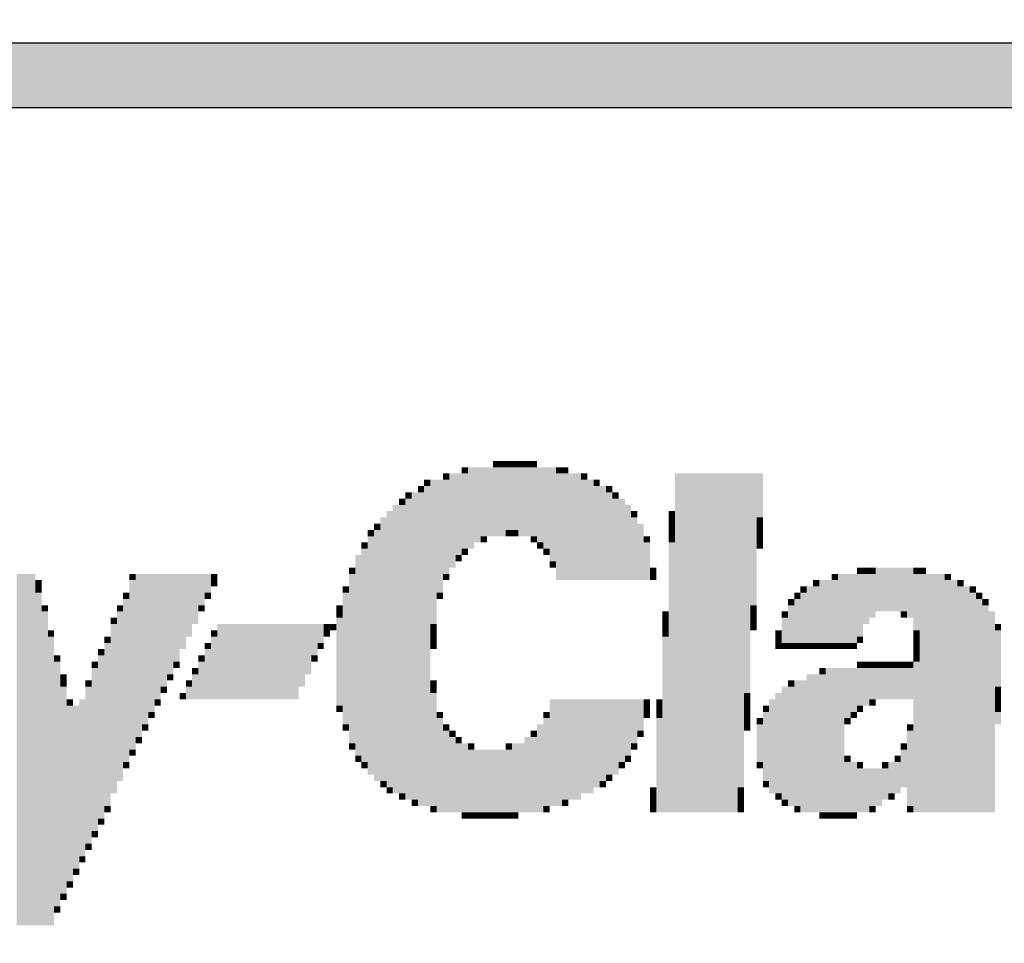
# Model space of a CAD drawing. Header units: metres. Extents: x -115250 to 1551995, y -140807 to 374743.
# Tile 20 of 205: x -49044 to -48891, y -97630 to -97487. Entities that reach past the tile are written whole.
import ezdxf
from ezdxf.enums import TextEntityAlignment as Align

# ---------------------------------------------------------------- set-up
doc = ezdxf.new("R2010")
doc.units = ezdxf.units.M
doc.header["$LTSCALE"] = 100
doc.layers.add('030-PBR popis', color=12, linetype='Continuous', lineweight=9)
doc.styles.add('ISOCPEUB_10', font='isocpeur.ttf')
doc.styles.add('ISOCPEUR', font='isocpeur.ttf')
doc.styles.add('ISOCPEUR_10', font='isocpeur.ttf')

# ---------------------------------------------------------------- blocks, each defined once
blk = doc.blocks.new('KIMBER_1')
at = {"color": 7}
for points in [[(0.66403, 0.04732), (0.66403, 0.04577), (0.66247, 0.04732), (0.66247, 0.04577)], [(0.66559, 0.04732), (0.66559, 0.02706), (0.66403, 0.04732), (0.66403, 0.02706)], [(0.66715, 0.04732), (0.66715, 0.02862), (0.66559, 0.04732), (0.66559, 0.02862)], [(0.6687, 0.04732), (0.6687, 0.03018), (0.66715, 0.04732), (0.66715, 0.03018)], [(0.67026, 0.04732), (0.67026, 0.03018), (0.6687, 0.04732), (0.6687, 0.03018)], [(0.67182, 0.04888), (0.67182, 0.04732), (0.67026, 0.04888), (0.67026, 0.04732)], [(0.67182, 0.04732), (0.67182, 0.03018), (0.67026, 0.04732), (0.67026, 0.03018)], [(0.67338, 0.04888), (0.67338, 0.04732), (0.67182, 0.04888), (0.67182, 0.04732)], [(0.67338, 0.04732), (0.67338, 0.03018), (0.67182, 0.04732), (0.67182, 0.03018)], [(0.67494, 0.04888), (0.67494, 0.04732), (0.67338, 0.04888), (0.67338, 0.04732)], [(0.67494, 0.04732), (0.67494, 0.03174), (0.67338, 0.04732), (0.67338, 0.03174)], [(0.6765, 0.04888), (0.6765, 0.04732), (0.67494, 0.04888), (0.67494, 0.04732)], [(0.6765, 0.04732), (0.6765, 0.03174), (0.67494, 0.04732), (0.67494, 0.03174)], [(0.67805, 0.04888), (0.67805, 0.04732), (0.6765, 0.04888), (0.6765, 0.04732)], [(0.67805, 0.04732), (0.67805, 0.03018), (0.6765, 0.04732), (0.6765, 0.03018)], [(0.67961, 0.04888), (0.67961, 0.04732), (0.67805, 0.04888), (0.67805, 0.04732)], [(0.67961, 0.04732), (0.67961, 0.03018), (0.67805, 0.04732), (0.67805, 0.03018)], [(0.68117, 0.04888), (0.68117, 0.04732), (0.67961, 0.04888), (0.67961, 0.04732)], [(0.68117, 0.04732), (0.68117, 0.03018), (0.67961, 0.04732), (0.67961, 0.03018)], [(0.68273, 0.04732), (0.68273, 0.02862), (0.68117, 0.04732), (0.68117, 0.02862)], [(0.68429, 0.04732), (0.68429, 0.02706), (0.68273, 0.04732), (0.68273, 0.02706)], [(0.68585, 0.04732), (0.68585, 0.02395), (0.68429, 0.04732), (0.68429, 0.02395)], [(0.68741, 0.04732), (0.68741, 0.04577), (0.68585, 0.04732), (0.68585, 0.04577)], [(0.68896, 0.04732), (0.68896, 0.04577), (0.68741, 0.04732), (0.68741, 0.04577)], [(0.65468, 0.04421), (0.65468, 0.04265), (0.65312, 0.04421), (0.65312, 0.04265)], [(0.65624, 0.04421), (0.65624, 0.00836), (0.65468, 0.04421), (0.65468, 0.00836)], [(0.65779, 0.04421), (0.65779, 0.01615), (0.65624, 0.04421), (0.65624, 0.01615)], [(0.65935, 0.04577), (0.65935, 0.04421), (0.65779, 0.04577), (0.65779, 0.04421)], [(0.65935, 0.04421), (0.65935, 0.02083), (0.65779, 0.04421), (0.65779, 0.02083)], [(0.66091, 0.04577), (0.66091, 0.02239), (0.65935, 0.04577), (0.65935, 0.02239)], [(0.66247, 0.04577), (0.66247, 0.02551), (0.66091, 0.04577), (0.66091, 0.02551)], [(0.66403, 0.04577), (0.66403, 0.02706), (0.66247, 0.04577), (0.66247, 0.02706)], [(0.68741, 0.04577), (0.68741, 0.01927), (0.68585, 0.04577), (0.68585, 0.01927)], [(0.68896, 0.04577), (0.68896, 0.01927), (0.68741, 0.04577), (0.68741, 0.01927)], [(0.69052, 0.04577), (0.69052, 0.01927), (0.68896, 0.04577), (0.68896, 0.01927)], [(0.69208, 0.04577), (0.69208, 0.01927), (0.69052, 0.04577), (0.69052, 0.01927)], [(0.69364, 0.04577), (0.69364, 0.04421), (0.69208, 0.04577), (0.69208, 0.04421)], [(0.69364, 0.04421), (0.69364, 0.01927), (0.69208, 0.04421), (0.69208, 0.01927)], [(0.6952, 0.04421), (0.6952, 0.01927), (0.69364, 0.04421), (0.69364, 0.01927)], [(0.69676, 0.04421), (0.69676, 0.04265), (0.6952, 0.04421), (0.6952, 0.04265)], [(0.71702, 0.04577), (0.71702, -0.03839), (0.71546, 0.04577), (0.71546, -0.03839)], [(0.71857, 0.04577), (0.71857, -0.03839), (0.71702, 0.04577), (0.71702, -0.03839)], [(0.72013, 0.04577), (0.72013, -0.03839), (0.71857, 0.04577), (0.71857, -0.03839)], [(0.72169, 0.04577), (0.72169, -0.03839), (0.72013, 0.04577), (0.72013, -0.03839)], [(0.72325, 0.04577), (0.72325, -0.03839), (0.72169, 0.04577), (0.72169, -0.03839)], [(0.72481, 0.04577), (0.72481, -0.03839), (0.72325, 0.04577), (0.72325, -0.03839)], [(0.72637, 0.04577), (0.72637, -0.03839), (0.72481, 0.04577), (0.72481, -0.03839)], [(0.72792, 0.04577), (0.72792, -0.03839), (0.72637, 0.04577), (0.72637, -0.03839)], [(0.72948, 0.04577), (0.72948, -0.03839), (0.72792, 0.04577), (0.72792, -0.03839)], [(0.73104, 0.04577), (0.73104, -0.03839), (0.72948, 0.04577), (0.72948, -0.03839)], [(0.7326, 0.04577), (0.7326, -0.03216), (0.73104, 0.04577), (0.73104, -0.03216)], [(0.73416, 0.04577), (0.73416, -0.00878), (0.7326, 0.04577), (0.7326, -0.00878)], [(0.73572, 0.04577), (0.73572, 0.01304), (0.73416, 0.04577), (0.73416, 0.01304)], [(0.73728, 0.04577), (0.73728, 0.03486), (0.73572, 0.04577), (0.73572, 0.03486)], [(0.65312, 0.04265), (0.65312, 0.04109), (0.65156, 0.04265), (0.65156, 0.04109)], [(0.65468, 0.04265), (0.65468, -0.03683), (0.65312, 0.04265), (0.65312, -0.03683)], [(0.69676, 0.04265), (0.69676, 0.01927), (0.6952, 0.04265), (0.6952, 0.01927)], [(0.69831, 0.04265), (0.69831, 0.01927), (0.69676, 0.04265), (0.69676, 0.01927)], [(0.69987, 0.04265), (0.69987, 0.04109), (0.69831, 0.04265), (0.69831, 0.04109)], [(0.64844, 0.03953), (0.64844, 0.03797), (0.64689, 0.03953), (0.64689, 0.03797)], [(0.65, 0.04109), (0.65, 0.03953), (0.64844, 0.04109), (0.64844, 0.03953)], [(0.65, 0.03953), (0.65, -0.03527), (0.64844, 0.03953), (0.64844, -0.03527)], [(0.65156, 0.04109), (0.65156, -0.03527), (0.65, 0.04109), (0.65, -0.03527)], [(0.65312, 0.04109), (0.65312, -0.03683), (0.65156, 0.04109), (0.65156, -0.03683)], [(0.69987, 0.04109), (0.69987, 0.01927), (0.69831, 0.04109), (0.69831, 0.01927)], [(0.70143, 0.04109), (0.70143, 0.03953), (0.69987, 0.04109), (0.69987, 0.03953)], [(0.70143, 0.03953), (0.70143, 0.01927), (0.69987, 0.03953), (0.69987, 0.01927)], [(0.70299, 0.03953), (0.70299, 0.01927), (0.70143, 0.03953), (0.70143, 0.01927)], [(0.64689, 0.03797), (0.64689, -0.03372), (0.64533, 0.03797), (0.64533, -0.03372)], [(0.64844, 0.03797), (0.64844, -0.03372), (0.64689, 0.03797), (0.64689, -0.03372)], [(0.70455, 0.03797), (0.70455, 0.01927), (0.70299, 0.03797), (0.70299, 0.01927)], [(0.64377, 0.03486), (0.64377, -0.0306), (0.64221, 0.03486), (0.64221, -0.0306)], [(0.64533, 0.03641), (0.64533, -0.03216), (0.64377, 0.03641), (0.64377, -0.03216)], [(0.70611, 0.03641), (0.70611, 0.03486), (0.70455, 0.03641), (0.70455, 0.03486)], [(0.70611, 0.03486), (0.70611, 0.01927), (0.70455, 0.03486), (0.70455, 0.01927)], [(0.71546, 0.03641), (0.71546, 0.03486), (0.7139, 0.03641), (0.7139, 0.03486)], [(0.71546, 0.03486), (0.71546, 0.0333), (0.7139, 0.03486), (0.7139, 0.0333)], [(0.73728, 0.03486), (0.73728, 0.0333), (0.73572, 0.03486), (0.73572, 0.0333)], [(0.64221, 0.0333), (0.64221, 0.03174), (0.64065, 0.0333), (0.64065, 0.03174)], [(0.70766, 0.0333), (0.70766, 0.01927), (0.70611, 0.0333), (0.70611, 0.01927)], [(0.71546, 0.0333), (0.71546, 0.03174), (0.7139, 0.0333), (0.7139, 0.03174)], [(0.73728, 0.0333), (0.73728, 0.03174), (0.73572, 0.0333), (0.73572, 0.03174)], [(0.64065, 0.03174), (0.64065, 0.03018), (0.63909, 0.03174), (0.63909, 0.03018)], [(0.64065, 0.03018), (0.64065, -0.02904), (0.63909, 0.03018), (0.63909, -0.02904)], [(0.64221, 0.03174), (0.64221, -0.0306), (0.64065, 0.03174), (0.64065, -0.0306)], [(0.6687, 0.03018), (0.6687, 0.02862), (0.66715, 0.03018), (0.66715, 0.02862)], [(0.67494, 0.03174), (0.67494, 0.03018), (0.67338, 0.03174), (0.67338, 0.03018)], [(0.6765, 0.03174), (0.6765, 0.03018), (0.67494, 0.03174), (0.67494, 0.03018)], [(0.68117, 0.03018), (0.68117, 0.02862), (0.67961, 0.03018), (0.67961, 0.02862)], [(0.70922, 0.03018), (0.70922, 0.02862), (0.70766, 0.03018), (0.70766, 0.02862)], [(0.71546, 0.03174), (0.71546, 0.03018), (0.7139, 0.03174), (0.7139, 0.03018)], [(0.71546, 0.03018), (0.71546, 0.02862), (0.7139, 0.03018), (0.7139, 0.02862)], [(0.73728, 0.03174), (0.73728, 0.03018), (0.73572, 0.03174), (0.73572, 0.03018)], [(0.73728, 0.03018), (0.73728, 0.02862), (0.73572, 0.03018), (0.73572, 0.02862)], [(0.63909, 0.02862), (0.63909, 0.02706), (0.63753, 0.02862), (0.63753, 0.02706)], [(0.63909, 0.02706), (0.63909, -0.02592), (0.63753, 0.02706), (0.63753, -0.02592)], [(0.66403, 0.02706), (0.66403, 0.02551), (0.66247, 0.02706), (0.66247, 0.02551)], [(0.68273, 0.02862), (0.68273, 0.02706), (0.68117, 0.02862), (0.68117, 0.02706)], [(0.68429, 0.02706), (0.68429, 0.02551), (0.68273, 0.02706), (0.68273, 0.02551)], [(0.70922, 0.02862), (0.70922, 0.01927), (0.70766, 0.02862), (0.70766, 0.01927)], [(0.71546, 0.02862), (0.71546, -0.03839), (0.7139, 0.02862), (0.7139, -0.03839)], [(0.73728, 0.02862), (0.73728, 0.02706), (0.73572, 0.02862), (0.73572, 0.02706)], [(0.63753, 0.02551), (0.63753, -0.02436), (0.63598, 0.02551), (0.63598, -0.02436)], [(0.66247, 0.02551), (0.66247, 0.02395), (0.66091, 0.02551), (0.66091, 0.02395)], [(0.63598, 0.02239), (0.63598, 0.02083), (0.63442, 0.02239), (0.63442, 0.02083)], [(0.68585, 0.02395), (0.68585, 0.02239), (0.68429, 0.02395), (0.68429, 0.02239)], [(0.71078, 0.02239), (0.71078, 0.02083), (0.70922, 0.02239), (0.70922, 0.02083)], [(0.76221, 0.02239), (0.76221, 0.02083), (0.76065, 0.02239), (0.76065, 0.02083)], [(0.76377, 0.02239), (0.76377, 0.02083), (0.76221, 0.02239), (0.76221, 0.02083)], [(0.76533, 0.02239), (0.76533, 0.02083), (0.76377, 0.02239), (0.76377, 0.02083)], [(0.76689, 0.02239), (0.76689, 0.01148), (0.76533, 0.02239), (0.76533, 0.01148)], [(0.76844, 0.02239), (0.76844, 0.01148), (0.76689, 0.02239), (0.76689, 0.01148)], [(0.77, 0.02239), (0.77, 0.01148), (0.76844, 0.02239), (0.76844, 0.01148)], [(0.77156, 0.02239), (0.77156, 0.01148), (0.77, 0.02239), (0.77, 0.01148)], [(0.77312, 0.02239), (0.77312, 0.01148), (0.77156, 0.02239), (0.77156, 0.01148)], [(0.77468, 0.02239), (0.77468, 0.00992), (0.77312, 0.02239), (0.77312, 0.00992)], [(0.77624, 0.02239), (0.77624, 0.02083), (0.77468, 0.02239), (0.77468, 0.02083)], [(0.77779, 0.02239), (0.77779, 0.02083), (0.77624, 0.02239), (0.77624, 0.02083)], [(0.55338, 0.02083), (0.55338, -0.06644), (0.55182, 0.02083), (0.55182, -0.06644)], [(0.55494, 0.02083), (0.55494, -0.06644), (0.55338, 0.02083), (0.55338, -0.06644)], [(0.5565, 0.02083), (0.5565, -0.06644), (0.55494, 0.02083), (0.55494, -0.06644)], [(0.58143, 0.02083), (0.58143, 0.01927), (0.57987, 0.02083), (0.57987, 0.01927)], [(0.58299, 0.02083), (0.58299, -0.01969), (0.58143, 0.02083), (0.58143, -0.01969)], [(0.58455, 0.02083), (0.58455, -0.01657), (0.58299, 0.02083), (0.58299, -0.01657)], [(0.58611, 0.02083), (0.58611, -0.01346), (0.58455, 0.02083), (0.58455, -0.01346)], [(0.58766, 0.02083), (0.58766, -0.01034), (0.58611, 0.02083), (0.58611, -0.01034)], [(0.58922, 0.02083), (0.58922, -0.00722), (0.58766, 0.02083), (0.58766, -0.00722)], [(0.59078, 0.02083), (0.59078, -0.0041), (0.58922, 0.02083), (0.58922, -0.0041)], [(0.59234, 0.02083), (0.59234, -0.00099), (0.59078, 0.02083), (0.59078, -0.00099)], [(0.5939, 0.02083), (0.5939, 0.00213), (0.59234, 0.02083), (0.59234, 0.00213)], [(0.59546, 0.02083), (0.59546, 0.00525), (0.5939, 0.02083), (0.5939, 0.00525)], [(0.59702, 0.02083), (0.59702, 0.00836), (0.59546, 0.02083), (0.59546, 0.00836)], [(0.59857, 0.02083), (0.59857, 0.01304), (0.59702, 0.02083), (0.59702, 0.01304)], [(0.60013, 0.02083), (0.60013, 0.01615), (0.59857, 0.02083), (0.59857, 0.01615)], [(0.60169, 0.02083), (0.60169, 0.01927), (0.60013, 0.02083), (0.60013, 0.01927)], [(0.63598, 0.02083), (0.63598, -0.02125), (0.63442, 0.02083), (0.63442, -0.02125)], [(0.65935, 0.02083), (0.65935, 0.01927), (0.65779, 0.02083), (0.65779, 0.01927)], [(0.71078, 0.02083), (0.71078, 0.01927), (0.70922, 0.02083), (0.70922, 0.01927)], [(0.75598, 0.02083), (0.75598, 0.01927), (0.75442, 0.02083), (0.75442, 0.01927)], [(0.75753, 0.02083), (0.75753, 0.00369), (0.75598, 0.02083), (0.75598, 0.00369)], [(0.75909, 0.02083), (0.75909, 0.00369), (0.75753, 0.02083), (0.75753, 0.00369)], [(0.76065, 0.02083), (0.76065, 0.00369), (0.75909, 0.02083), (0.75909, 0.00369)], [(0.76221, 0.02083), (0.76221, 0.00525), (0.76065, 0.02083), (0.76065, 0.00525)], [(0.76377, 0.02083), (0.76377, 0.00836), (0.76221, 0.02083), (0.76221, 0.00836)], [(0.76533, 0.02083), (0.76533, 0.00992), (0.76377, 0.02083), (0.76377, 0.00992)], [(0.77624, 0.02083), (0.77624, 0.0068), (0.77468, 0.02083), (0.77468, 0.0068)], [(0.77779, 0.02083), (0.77779, -0.03839), (0.77624, 0.02083), (0.77624, -0.03839)], [(0.77935, 0.02083), (0.77935, -0.03839), (0.77779, 0.02083), (0.77779, -0.03839)], [(0.78091, 0.02083), (0.78091, -0.03839), (0.77935, 0.02083), (0.77935, -0.03839)], [(0.78247, 0.02083), (0.78247, -0.03839), (0.78091, 0.02083), (0.78091, -0.03839)], [(0.78403, 0.02083), (0.78403, 0.01927), (0.78247, 0.02083), (0.78247, 0.01927)], [(0.55805, 0.01927), (0.55805, 0.01771), (0.5565, 0.01927), (0.5565, 0.01771)], [(0.55805, 0.01771), (0.55805, 0.01615), (0.5565, 0.01771), (0.5565, 0.01615)], [(0.58143, 0.01927), (0.58143, -0.02281), (0.57987, 0.01927), (0.57987, -0.02281)], [(0.60169, 0.01927), (0.60169, 0.01771), (0.60013, 0.01927), (0.60013, 0.01771)], [(0.63442, 0.01771), (0.63442, 0.01615), (0.63286, 0.01771), (0.63286, 0.01615)], [(0.74818, 0.01771), (0.74818, 0.01615), (0.74663, 0.01771), (0.74663, 0.01615)], [(0.74974, 0.01771), (0.74974, 0.00369), (0.74818, 0.01771), (0.74818, 0.00369)], [(0.7513, 0.01927), (0.7513, 0.01771), (0.74974, 0.01927), (0.74974, 0.01771)], [(0.7513, 0.01771), (0.7513, 0.00369), (0.74974, 0.01771), (0.74974, 0.00369)], [(0.75286, 0.01927), (0.75286, 0.00369), (0.7513, 0.01927), (0.7513, 0.00369)], [(0.75442, 0.01927), (0.75442, 0.00369), (0.75286, 0.01927), (0.75286, 0.00369)], [(0.75598, 0.01927), (0.75598, 0.00369), (0.75442, 0.01927), (0.75442, 0.00369)], [(0.78403, 0.01927), (0.78403, -0.03839), (0.78247, 0.01927), (0.78247, -0.03839)], [(0.78559, 0.01927), (0.78559, -0.03839), (0.78403, 0.01927), (0.78403, -0.03839)], [(0.78715, 0.01927), (0.78715, 0.01771), (0.78559, 0.01927), (0.78559, 0.01771)], [(0.78715, 0.01771), (0.78715, -0.03839), (0.78559, 0.01771), (0.78559, -0.03839)], [(0.7887, 0.01771), (0.7887, -0.03839), (0.78715, 0.01771), (0.78715, -0.03839)], [(0.79026, 0.01771), (0.79026, 0.01615), (0.7887, 0.01771), (0.7887, 0.01615)], [(0.55805, 0.01615), (0.55805, -0.06644), (0.5565, 0.01615), (0.5565, -0.06644)], [(0.57987, 0.01615), (0.57987, 0.0146), (0.57831, 0.01615), (0.57831, 0.0146)], [(0.60013, 0.01615), (0.60013, 0.0146), (0.59857, 0.01615), (0.59857, 0.0146)], [(0.63442, 0.01615), (0.63442, -0.01657), (0.63286, 0.01615), (0.63286, -0.01657)], [(0.65779, 0.01615), (0.65779, 0.0146), (0.65624, 0.01615), (0.65624, 0.0146)], [(0.74663, 0.01615), (0.74663, 0.0146), (0.74507, 0.01615), (0.74507, 0.0146)], [(0.74818, 0.01615), (0.74818, 0.00369), (0.74663, 0.01615), (0.74663, 0.00369)], [(0.79026, 0.01615), (0.79026, -0.03839), (0.7887, 0.01615), (0.7887, -0.03839)], [(0.79182, 0.01615), (0.79182, 0.0146), (0.79026, 0.01615), (0.79026, 0.0146)], [(0.55961, 0.01304), (0.55961, 0.01148), (0.55805, 0.01304), (0.55805, 0.01148)], [(0.57831, 0.01304), (0.57831, 0.01148), (0.57676, 0.01304), (0.57676, 0.01148)], [(0.57987, 0.0146), (0.57987, -0.02592), (0.57831, 0.0146), (0.57831, -0.02592)], [(0.59857, 0.01304), (0.59857, 0.01148), (0.59702, 0.01304), (0.59702, 0.01148)], [(0.63286, 0.01304), (0.63286, 0.01148), (0.6313, 0.01304), (0.6313, 0.01148)], [(0.73572, 0.01304), (0.73572, 0.01148), (0.73416, 0.01304), (0.73416, 0.01148)], [(0.74507, 0.0146), (0.74507, 0.01304), (0.74351, 0.0146), (0.74351, 0.01304)], [(0.74507, 0.01304), (0.74507, 0.00369), (0.74351, 0.01304), (0.74351, 0.00369)], [(0.74663, 0.0146), (0.74663, 0.00369), (0.74507, 0.0146), (0.74507, 0.00369)], [(0.79182, 0.0146), (0.79182, -0.03839), (0.79026, 0.0146), (0.79026, -0.03839)], [(0.79338, 0.0146), (0.79338, 0.01304), (0.79182, 0.0146), (0.79182, 0.01304)], [(0.79338, 0.01304), (0.79338, -0.03839), (0.79182, 0.01304), (0.79182, -0.03839)], [(0.55961, 0.01148), (0.55961, -0.06644), (0.55805, 0.01148), (0.55805, -0.06644)], [(0.57676, 0.00992), (0.57676, 0.00836), (0.5752, 0.00992), (0.5752, 0.00836)], [(0.57831, 0.01148), (0.57831, -0.0306), (0.57676, 0.01148), (0.57676, -0.0306)], [(0.63286, 0.01148), (0.63286, 0.00992), (0.6313, 0.01148), (0.6313, 0.00992)], [(0.63286, 0.00992), (0.63286, -0.0119), (0.6313, 0.00992), (0.6313, -0.0119)], [(0.7139, 0.01148), (0.7139, 0.00992), (0.71234, 0.01148), (0.71234, 0.00992)], [(0.7139, 0.00992), (0.7139, 0.00836), (0.71234, 0.00992), (0.71234, 0.00836)], [(0.73572, 0.01148), (0.73572, 0.00992), (0.73416, 0.01148), (0.73416, 0.00992)], [(0.73572, 0.00992), (0.73572, 0.00836), (0.73416, 0.00992), (0.73416, 0.00836)], [(0.74351, 0.01148), (0.74351, 0.00992), (0.74195, 0.01148), (0.74195, 0.00992)], [(0.74351, 0.00992), (0.74351, 0.00369), (0.74195, 0.00992), (0.74195, 0.00369)], [(0.77312, 0.01148), (0.77312, 0.00992), (0.77156, 0.01148), (0.77156, 0.00992)], [(0.79494, 0.01148), (0.79494, -0.03839), (0.79338, 0.01148), (0.79338, -0.03839)], [(0.57676, 0.00836), (0.57676, -0.03372), (0.5752, 0.00836), (0.5752, -0.03372)], [(0.60325, 0.00836), (0.60325, -0.01034), (0.60169, 0.00836), (0.60169, -0.01034)], [(0.60481, 0.00836), (0.60481, -0.01034), (0.60325, 0.00836), (0.60325, -0.01034)], [(0.60637, 0.00836), (0.60637, -0.01034), (0.60481, 0.00836), (0.60481, -0.01034)], [(0.60792, 0.00836), (0.60792, -0.01034), (0.60637, 0.00836), (0.60637, -0.01034)], [(0.60948, 0.00836), (0.60948, -0.01034), (0.60792, 0.00836), (0.60792, -0.01034)], [(0.61104, 0.00836), (0.61104, -0.01034), (0.60948, 0.00836), (0.60948, -0.01034)], [(0.6126, 0.00836), (0.6126, -0.01034), (0.61104, 0.00836), (0.61104, -0.01034)], [(0.61416, 0.00836), (0.61416, -0.01034), (0.6126, 0.00836), (0.6126, -0.01034)], [(0.61572, 0.00836), (0.61572, -0.01034), (0.61416, 0.00836), (0.61416, -0.01034)], [(0.61728, 0.00836), (0.61728, -0.01034), (0.61572, 0.00836), (0.61572, -0.01034)], [(0.61883, 0.00836), (0.61883, -0.01034), (0.61728, 0.00836), (0.61728, -0.01034)], [(0.62039, 0.00836), (0.62039, -0.01034), (0.61883, 0.00836), (0.61883, -0.01034)], [(0.62195, 0.00836), (0.62195, -0.01034), (0.62039, 0.00836), (0.62039, -0.01034)], [(0.62351, 0.00836), (0.62351, -0.00722), (0.62195, 0.00836), (0.62195, -0.00722)], [(0.62507, 0.00836), (0.62507, -0.0041), (0.62351, 0.00836), (0.62351, -0.0041)], [(0.62663, 0.00836), (0.62663, 0.00057), (0.62507, 0.00836), (0.62507, 0.00057)], [(0.62818, 0.00836), (0.62818, 0.00369), (0.62663, 0.00836), (0.62663, 0.00369)], [(0.62974, 0.00836), (0.62974, 0.0068), (0.62818, 0.00836), (0.62818, 0.0068)], [(0.6313, 0.00836), (0.6313, 0.0068), (0.62974, 0.00836), (0.62974, 0.0068)], [(0.65624, 0.00836), (0.65624, 0.0068), (0.65468, 0.00836), (0.65468, 0.0068)], [(0.7139, 0.00836), (0.7139, 0.0068), (0.71234, 0.00836), (0.71234, 0.0068)], [(0.73572, 0.00836), (0.73572, 0.0068), (0.73416, 0.00836), (0.73416, 0.0068)], [(0.7965, 0.00836), (0.7965, 0.0068), (0.79494, 0.00836), (0.79494, 0.0068)], [(0.56117, 0.0068), (0.56117, 0.00525), (0.55961, 0.0068), (0.55961, 0.00525)], [(0.56117, 0.00525), (0.56117, -0.06644), (0.55961, 0.00525), (0.55961, -0.06644)], [(0.5752, 0.00525), (0.5752, 0.00369), (0.57364, 0.00525), (0.57364, 0.00369)], [(0.60169, 0.0068), (0.60169, 0.00525), (0.60013, 0.0068), (0.60013, 0.00525)], [(0.60169, 0.00525), (0.60169, -0.01034), (0.60013, 0.00525), (0.60013, -0.01034)], [(0.62974, 0.0068), (0.62974, 0.00525), (0.62818, 0.0068), (0.62818, 0.00525)], [(0.65624, 0.0068), (0.65624, 0.00525), (0.65468, 0.0068), (0.65468, 0.00525)], [(0.65624, 0.00525), (0.65624, 0.00369), (0.65468, 0.00525), (0.65468, 0.00369)], [(0.7139, 0.0068), (0.7139, 0.00525), (0.71234, 0.0068), (0.71234, 0.00525)], [(0.7139, 0.00525), (0.7139, -0.03839), (0.71234, 0.00525), (0.71234, -0.03839)], [(0.74195, 0.0068), (0.74195, 0.00525), (0.74039, 0.0068), (0.74039, 0.00525)], [(0.74195, 0.00525), (0.74195, 0.00369), (0.74039, 0.00525), (0.74039, 0.00369)], [(0.76221, 0.00525), (0.76221, 0.00369), (0.76065, 0.00525), (0.76065, 0.00369)], [(0.77624, 0.0068), (0.77624, 0.00525), (0.77468, 0.0068), (0.77468, 0.00525)], [(0.77624, 0.00525), (0.77624, 0.00369), (0.77468, 0.00525), (0.77468, 0.00369)], [(0.7965, 0.0068), (0.7965, -0.00722), (0.79494, 0.0068), (0.79494, -0.00722)], [(0.5752, 0.00369), (0.5752, -0.03683), (0.57364, 0.00369), (0.57364, -0.03683)], [(0.60013, 0.00369), (0.60013, 0.00213), (0.59857, 0.00369), (0.59857, 0.00213)], [(0.62818, 0.00369), (0.62818, 0.00213), (0.62663, 0.00369), (0.62663, 0.00213)], [(0.65624, 0.00369), (0.65624, 0.00213), (0.65468, 0.00369), (0.65468, 0.00213)], [(0.74195, 0.00369), (0.74195, 0.00213), (0.74039, 0.00369), (0.74039, 0.00213)], [(0.74351, 0.00369), (0.74351, 0.00213), (0.74195, 0.00369), (0.74195, 0.00213)], [(0.74507, 0.00369), (0.74507, 0.00213), (0.74351, 0.00369), (0.74351, 0.00213)], [(0.74663, 0.00369), (0.74663, 0.00213), (0.74507, 0.00369), (0.74507, 0.00213)], [(0.74818, 0.00369), (0.74818, 0.00213), (0.74663, 0.00369), (0.74663, 0.00213)], [(0.74974, 0.00369), (0.74974, 0.00213), (0.74818, 0.00369), (0.74818, 0.00213)], [(0.7513, 0.00369), (0.7513, 0.00213), (0.74974, 0.00369), (0.74974, 0.00213)], [(0.75286, 0.00369), (0.75286, 0.00213), (0.7513, 0.00369), (0.7513, 0.00213)], [(0.75442, 0.00369), (0.75442, 0.00213), (0.75286, 0.00369), (0.75286, 0.00213)], [(0.75598, 0.00369), (0.75598, 0.00213), (0.75442, 0.00369), (0.75442, 0.00213)], [(0.75753, 0.00369), (0.75753, 0.00213), (0.75598, 0.00369), (0.75598, 0.00213)], [(0.75909, 0.00369), (0.75909, 0.00213), (0.75753, 0.00369), (0.75753, 0.00213)], [(0.76065, 0.00369), (0.76065, 0.00213), (0.75909, 0.00369), (0.75909, 0.00213)], [(0.77624, 0.00369), (0.77624, 0.00213), (0.77468, 0.00369), (0.77468, 0.00213)], [(0.56273, 0.00057), (0.56273, -0.00099), (0.56117, 0.00057), (0.56117, -0.00099)], [(0.57364, 0.00213), (0.57364, 0.00057), (0.57208, 0.00213), (0.57208, 0.00057)], [(0.57364, 0.00057), (0.57364, -0.03995), (0.57208, 0.00057), (0.57208, -0.03995)], [(0.59857, 0.00057), (0.59857, -0.00099), (0.59702, 0.00057), (0.59702, -0.00099)], [(0.60013, 0.00213), (0.60013, -0.01034), (0.59857, 0.00213), (0.59857, -0.01034)], [(0.62663, 0.00057), (0.62663, -0.00099), (0.62507, 0.00057), (0.62507, -0.00099)], [(0.77624, 0.00213), (0.77624, 0.00057), (0.77468, 0.00213), (0.77468, 0.00057)], [(0.77624, 0.00057), (0.77624, -0.00099), (0.77468, 0.00057), (0.77468, -0.00099)], [(0.56273, -0.00099), (0.56273, -0.06177), (0.56117, -0.00099), (0.56117, -0.06177)], [(0.57208, -0.00099), (0.57208, -0.00255), (0.57052, -0.00099), (0.57052, -0.00255)], [(0.59234, -0.00099), (0.59234, -0.00255), (0.59078, -0.00099), (0.59078, -0.00255)], [(0.59857, -0.00099), (0.59857, -0.01034), (0.59702, -0.00099), (0.59702, -0.01034)], [(0.76221, -0.00099), (0.76221, -0.00255), (0.76065, -0.00099), (0.76065, -0.00255)], [(0.76377, -0.00099), (0.76377, -0.00255), (0.76221, -0.00099), (0.76221, -0.00255)], [(0.76533, -0.00099), (0.76533, -0.00255), (0.76377, -0.00099), (0.76377, -0.00255)], [(0.76689, -0.00099), (0.76689, -0.00255), (0.76533, -0.00099), (0.76533, -0.00255)], [(0.76844, -0.00099), (0.76844, -0.00255), (0.76689, -0.00099), (0.76689, -0.00255)], [(0.77, -0.00099), (0.77, -0.00255), (0.76844, -0.00099), (0.76844, -0.00255)], [(0.77156, -0.00099), (0.77156, -0.00255), (0.77, -0.00099), (0.77, -0.00255)], [(0.77312, -0.00099), (0.77312, -0.00255), (0.77156, -0.00099), (0.77156, -0.00255)], [(0.77468, -0.00099), (0.77468, -0.00255), (0.77312, -0.00099), (0.77312, -0.00255)], [(0.77624, -0.00099), (0.77624, -0.03839), (0.77468, -0.00099), (0.77468, -0.03839)], [(0.56429, -0.0041), (0.56429, -0.00566), (0.56273, -0.0041), (0.56273, -0.00566)], [(0.57208, -0.00255), (0.57208, -0.04307), (0.57052, -0.00255), (0.57052, -0.04307)], [(0.59078, -0.0041), (0.59078, -0.00566), (0.58922, -0.0041), (0.58922, -0.00566)], [(0.59702, -0.00255), (0.59702, -0.0041), (0.59546, -0.00255), (0.59546, -0.0041)], [(0.59702, -0.0041), (0.59702, -0.01034), (0.59546, -0.0041), (0.59546, -0.01034)], [(0.74974, -0.0041), (0.74974, -0.03839), (0.74818, -0.0041), (0.74818, -0.03839)], [(0.7513, -0.0041), (0.7513, -0.03839), (0.74974, -0.0041), (0.74974, -0.03839)], [(0.75286, -0.00255), (0.75286, -0.0041), (0.7513, -0.00255), (0.7513, -0.0041)], [(0.75286, -0.0041), (0.75286, -0.03839), (0.7513, -0.0041), (0.7513, -0.03839)], [(0.75442, -0.00255), (0.75442, -0.03839), (0.75286, -0.00255), (0.75286, -0.03839)], [(0.75598, -0.00255), (0.75598, -0.03839), (0.75442, -0.00255), (0.75442, -0.03839)], [(0.75753, -0.00255), (0.75753, -0.03839), (0.75598, -0.00255), (0.75598, -0.03839)], [(0.75909, -0.00255), (0.75909, -0.01501), (0.75753, -0.00255), (0.75753, -0.01501)], [(0.76065, -0.00255), (0.76065, -0.01346), (0.75909, -0.00255), (0.75909, -0.01346)], [(0.76221, -0.00255), (0.76221, -0.0119), (0.76065, -0.00255), (0.76065, -0.0119)], [(0.76377, -0.00255), (0.76377, -0.0119), (0.76221, -0.00255), (0.76221, -0.0119)], [(0.76533, -0.00255), (0.76533, -0.01034), (0.76377, -0.00255), (0.76377, -0.01034)], [(0.76689, -0.00255), (0.76689, -0.01034), (0.76533, -0.00255), (0.76533, -0.01034)], [(0.76844, -0.00255), (0.76844, -0.01034), (0.76689, -0.00255), (0.76689, -0.01034)], [(0.77, -0.00255), (0.77, -0.01034), (0.76844, -0.00255), (0.76844, -0.01034)], [(0.77156, -0.00255), (0.77156, -0.01034), (0.77, -0.00255), (0.77, -0.01034)], [(0.77312, -0.00255), (0.77312, -0.01034), (0.77156, -0.00255), (0.77156, -0.01034)], [(0.77468, -0.00255), (0.77468, -0.01034), (0.77312, -0.00255), (0.77312, -0.01034)], [(0.56429, -0.00566), (0.56429, -0.00722), (0.56273, -0.00566), (0.56273, -0.00722)], [(0.56429, -0.00722), (0.56429, -0.05865), (0.56273, -0.00722), (0.56273, -0.05865)], [(0.57052, -0.00566), (0.57052, -0.00722), (0.56896, -0.00566), (0.56896, -0.00722)], [(0.57052, -0.00722), (0.57052, -0.04618), (0.56896, -0.00722), (0.56896, -0.04618)], [(0.58922, -0.00722), (0.58922, -0.00878), (0.58766, -0.00722), (0.58766, -0.00878)], [(0.59546, -0.00566), (0.59546, -0.00722), (0.5939, -0.00566), (0.5939, -0.00722)], [(0.59546, -0.00722), (0.59546, -0.01034), (0.5939, -0.00722), (0.5939, -0.01034)], [(0.65624, -0.00566), (0.65624, -0.00722), (0.65468, -0.00566), (0.65468, -0.00722)], [(0.65624, -0.00722), (0.65624, -0.00878), (0.65468, -0.00722), (0.65468, -0.00878)], [(0.74351, -0.00722), (0.74351, -0.03527), (0.74195, -0.00722), (0.74195, -0.03527)], [(0.74507, -0.00566), (0.74507, -0.00722), (0.74351, -0.00566), (0.74351, -0.00722)], [(0.74507, -0.00722), (0.74507, -0.03683), (0.74351, -0.00722), (0.74351, -0.03683)], [(0.74663, -0.00566), (0.74663, -0.03683), (0.74507, -0.00566), (0.74507, -0.03683)], [(0.74818, -0.00566), (0.74818, -0.03839), (0.74663, -0.00566), (0.74663, -0.03839)], [(0.7965, -0.00722), (0.7965, -0.00878), (0.79494, -0.00722), (0.79494, -0.00878)], [(0.5939, -0.00878), (0.5939, -0.01034), (0.59234, -0.00878), (0.59234, -0.01034)], [(0.65624, -0.00878), (0.65624, -0.03683), (0.65468, -0.00878), (0.65468, -0.03683)], [(0.73416, -0.00878), (0.73416, -0.01034), (0.7326, -0.00878), (0.7326, -0.01034)], [(0.74195, -0.00878), (0.74195, -0.03372), (0.74039, -0.00878), (0.74039, -0.03372)], [(0.7965, -0.00878), (0.7965, -0.01034), (0.79494, -0.00878), (0.79494, -0.01034)], [(0.56585, -0.01034), (0.56585, -0.0119), (0.56429, -0.01034), (0.56429, -0.0119)], [(0.56585, -0.0119), (0.56585, -0.05553), (0.56429, -0.0119), (0.56429, -0.05553)], [(0.56741, -0.0119), (0.56741, -0.05242), (0.56585, -0.0119), (0.56585, -0.05242)], [(0.56896, -0.01034), (0.56896, -0.0493), (0.56741, -0.01034), (0.56741, -0.0493)], [(0.58766, -0.01034), (0.58766, -0.0119), (0.58611, -0.01034), (0.58611, -0.0119)], [(0.63286, -0.0119), (0.63286, -0.01346), (0.6313, -0.0119), (0.6313, -0.01346)], [(0.68585, -0.01034), (0.68585, -0.03683), (0.68429, -0.01034), (0.68429, -0.03683)], [(0.68741, -0.01034), (0.68741, -0.03683), (0.68585, -0.01034), (0.68585, -0.03683)], [(0.68896, -0.01034), (0.68896, -0.03527), (0.68741, -0.01034), (0.68741, -0.03527)], [(0.69052, -0.01034), (0.69052, -0.03527), (0.68896, -0.01034), (0.68896, -0.03527)], [(0.69208, -0.01034), (0.69208, -0.03527), (0.69052, -0.01034), (0.69052, -0.03527)], [(0.69364, -0.01034), (0.69364, -0.03372), (0.69208, -0.01034), (0.69208, -0.03372)], [(0.6952, -0.01034), (0.6952, -0.03372), (0.69364, -0.01034), (0.69364, -0.03372)], [(0.69676, -0.01034), (0.69676, -0.03216), (0.6952, -0.01034), (0.6952, -0.03216)], [(0.69831, -0.01034), (0.69831, -0.0306), (0.69676, -0.01034), (0.69676, -0.0306)], [(0.69987, -0.01034), (0.69987, -0.02904), (0.69831, -0.01034), (0.69831, -0.02904)], [(0.70143, -0.01034), (0.70143, -0.02904), (0.69987, -0.01034), (0.69987, -0.02904)], [(0.70299, -0.01034), (0.70299, -0.02592), (0.70143, -0.01034), (0.70143, -0.02592)], [(0.70455, -0.01034), (0.70455, -0.02436), (0.70299, -0.01034), (0.70299, -0.02436)], [(0.70611, -0.01034), (0.70611, -0.02125), (0.70455, -0.01034), (0.70455, -0.02125)], [(0.70766, -0.01034), (0.70766, -0.01813), (0.70611, -0.01034), (0.70611, -0.01813)], [(0.70922, -0.01034), (0.70922, -0.0119), (0.70766, -0.01034), (0.70766, -0.0119)], [(0.70922, -0.0119), (0.70922, -0.01346), (0.70766, -0.0119), (0.70766, -0.01346)], [(0.71234, -0.01034), (0.71234, -0.0119), (0.71078, -0.01034), (0.71078, -0.0119)], [(0.71234, -0.0119), (0.71234, -0.01346), (0.71078, -0.0119), (0.71078, -0.01346)], [(0.73416, -0.01034), (0.73416, -0.0119), (0.7326, -0.01034), (0.7326, -0.0119)], [(0.73416, -0.0119), (0.73416, -0.01346), (0.7326, -0.0119), (0.7326, -0.01346)], [(0.73883, -0.0119), (0.73883, -0.01346), (0.73728, -0.0119), (0.73728, -0.01346)], [(0.74039, -0.01034), (0.74039, -0.03372), (0.73883, -0.01034), (0.73883, -0.03372)], [(0.76221, -0.0119), (0.76221, -0.01346), (0.76065, -0.0119), (0.76065, -0.01346)], [(0.76533, -0.01034), (0.76533, -0.0119), (0.76377, -0.01034), (0.76377, -0.0119)], [(0.7965, -0.01034), (0.7965, -0.0119), (0.79494, -0.01034), (0.79494, -0.0119)], [(0.7965, -0.0119), (0.7965, -0.01346), (0.79494, -0.0119), (0.79494, -0.01346)], [(0.58611, -0.01346), (0.58611, -0.01501), (0.58455, -0.01346), (0.58455, -0.01501)], [(0.65779, -0.01346), (0.65779, -0.01501), (0.65624, -0.01346), (0.65624, -0.01501)], [(0.68429, -0.01346), (0.68429, -0.01501), (0.68273, -0.01346), (0.68273, -0.01501)], [(0.70922, -0.01346), (0.70922, -0.01501), (0.70766, -0.01346), (0.70766, -0.01501)], [(0.71234, -0.01346), (0.71234, -0.01501), (0.71078, -0.01346), (0.71078, -0.01501)], [(0.73416, -0.01346), (0.73416, -0.01501), (0.7326, -0.01346), (0.7326, -0.01501)], [(0.73883, -0.01346), (0.73883, -0.0306), (0.73728, -0.01346), (0.73728, -0.0306)], [(0.76065, -0.01346), (0.76065, -0.01501), (0.75909, -0.01346), (0.75909, -0.01501)], [(0.7965, -0.01346), (0.7965, -0.01657), (0.79494, -0.01346), (0.79494, -0.01657)], [(0.58455, -0.01657), (0.58455, -0.01813), (0.58299, -0.01657), (0.58299, -0.01813)], [(0.63442, -0.01657), (0.63442, -0.01813), (0.63286, -0.01657), (0.63286, -0.01813)], [(0.65779, -0.01501), (0.65779, -0.03839), (0.65624, -0.01501), (0.65624, -0.03839)], [(0.65935, -0.01657), (0.65935, -0.01813), (0.65779, -0.01657), (0.65779, -0.01813)], [(0.68273, -0.01657), (0.68273, -0.03839), (0.68117, -0.01657), (0.68117, -0.03839)], [(0.68429, -0.01501), (0.68429, -0.03683), (0.68273, -0.01501), (0.68273, -0.03683)], [(0.71234, -0.01501), (0.71234, -0.03839), (0.71078, -0.01501), (0.71078, -0.03839)], [(0.73416, -0.01501), (0.73416, -0.01657), (0.7326, -0.01501), (0.7326, -0.01657)], [(0.73416, -0.01657), (0.73416, -0.01813), (0.7326, -0.01657), (0.7326, -0.01813)], [(0.73728, -0.01501), (0.73728, -0.01657), (0.73572, -0.01501), (0.73572, -0.01657)], [(0.73728, -0.01657), (0.73728, -0.02592), (0.73572, -0.01657), (0.73572, -0.02592)], [(0.75909, -0.01501), (0.75909, -0.01657), (0.75753, -0.01501), (0.75753, -0.01657)], [(0.77468, -0.01657), (0.77468, -0.01813), (0.77312, -0.01657), (0.77312, -0.01813)], [(0.65935, -0.01813), (0.65935, -0.03839), (0.65779, -0.01813), (0.65779, -0.03839)], [(0.66091, -0.01813), (0.66091, -0.01969), (0.65935, -0.01813), (0.65935, -0.01969)], [(0.68117, -0.01813), (0.68117, -0.01969), (0.67961, -0.01813), (0.67961, -0.01969)], [(0.70766, -0.01813), (0.70766, -0.01969), (0.70611, -0.01813), (0.70611, -0.01969)], [(0.77468, -0.01813), (0.77468, -0.03683), (0.77312, -0.01813), (0.77312, -0.03683)], [(0.58299, -0.01969), (0.58299, -0.02125), (0.58143, -0.01969), (0.58143, -0.02125)], [(0.63598, -0.02125), (0.63598, -0.02281), (0.63442, -0.02125), (0.63442, -0.02281)], [(0.66091, -0.01969), (0.66091, -0.03839), (0.65935, -0.01969), (0.65935, -0.03839)], [(0.66247, -0.01969), (0.66247, -0.02125), (0.66091, -0.01969), (0.66091, -0.02125)], [(0.66247, -0.02125), (0.66247, -0.03839), (0.66091, -0.02125), (0.66091, -0.03839)], [(0.66403, -0.02125), (0.66403, -0.03839), (0.66247, -0.02125), (0.66247, -0.03839)], [(0.66559, -0.02125), (0.66559, -0.02281), (0.66403, -0.02125), (0.66403, -0.02281)], [(0.67494, -0.02125), (0.67494, -0.02281), (0.67338, -0.02125), (0.67338, -0.02281)], [(0.6765, -0.02125), (0.6765, -0.03839), (0.67494, -0.02125), (0.67494, -0.03839)], [(0.67805, -0.02125), (0.67805, -0.03839), (0.6765, -0.02125), (0.6765, -0.03839)], [(0.67961, -0.01969), (0.67961, -0.03839), (0.67805, -0.01969), (0.67805, -0.03839)], [(0.68117, -0.01969), (0.68117, -0.03839), (0.67961, -0.01969), (0.67961, -0.03839)], [(0.70611, -0.02125), (0.70611, -0.02281), (0.70455, -0.02125), (0.70455, -0.02281)], [(0.77312, -0.02125), (0.77312, -0.02281), (0.77156, -0.02125), (0.77156, -0.02281)], [(0.58143, -0.02281), (0.58143, -0.02436), (0.57987, -0.02281), (0.57987, -0.02436)], [(0.63753, -0.02436), (0.63753, -0.02592), (0.63598, -0.02436), (0.63598, -0.02592)], [(0.66559, -0.02281), (0.66559, -0.03839), (0.66403, -0.02281), (0.66403, -0.03839)], [(0.66715, -0.02281), (0.66715, -0.03839), (0.66559, -0.02281), (0.66559, -0.03839)], [(0.6687, -0.02281), (0.6687, -0.03839), (0.66715, -0.02281), (0.66715, -0.03839)], [(0.67026, -0.02281), (0.67026, -0.03839), (0.6687, -0.02281), (0.6687, -0.03839)], [(0.67182, -0.02281), (0.67182, -0.03839), (0.67026, -0.02281), (0.67026, -0.03839)], [(0.67338, -0.02281), (0.67338, -0.03839), (0.67182, -0.02281), (0.67182, -0.03839)], [(0.67494, -0.02281), (0.67494, -0.03839), (0.67338, -0.02281), (0.67338, -0.03839)], [(0.70455, -0.02436), (0.70455, -0.02592), (0.70299, -0.02436), (0.70299, -0.02592)], [(0.75909, -0.02436), (0.75909, -0.02592), (0.75753, -0.02436), (0.75753, -0.02592)], [(0.77156, -0.02436), (0.77156, -0.02592), (0.77, -0.02436), (0.77, -0.02592)], [(0.77312, -0.02281), (0.77312, -0.03216), (0.77156, -0.02281), (0.77156, -0.03216)], [(0.57987, -0.02592), (0.57987, -0.02748), (0.57831, -0.02592), (0.57831, -0.02748)], [(0.63909, -0.02592), (0.63909, -0.02748), (0.63753, -0.02592), (0.63753, -0.02748)], [(0.70299, -0.02592), (0.70299, -0.02748), (0.70143, -0.02592), (0.70143, -0.02748)], [(0.73728, -0.02592), (0.73728, -0.02748), (0.73572, -0.02592), (0.73572, -0.02748)], [(0.75909, -0.02592), (0.75909, -0.03839), (0.75753, -0.02592), (0.75753, -0.03839)], [(0.76065, -0.02592), (0.76065, -0.03839), (0.75909, -0.02592), (0.75909, -0.03839)], [(0.76221, -0.02592), (0.76221, -0.02748), (0.76065, -0.02592), (0.76065, -0.02748)], [(0.76844, -0.02592), (0.76844, -0.02748), (0.76689, -0.02592), (0.76689, -0.02748)], [(0.77, -0.02592), (0.77, -0.03372), (0.76844, -0.02592), (0.76844, -0.03372)], [(0.77156, -0.02592), (0.77156, -0.03372), (0.77, -0.02592), (0.77, -0.03372)], [(0.69987, -0.02904), (0.69987, -0.0306), (0.69831, -0.02904), (0.69831, -0.0306)], [(0.76221, -0.02748), (0.76221, -0.03839), (0.76065, -0.02748), (0.76065, -0.03839)], [(0.76377, -0.02748), (0.76377, -0.03839), (0.76221, -0.02748), (0.76221, -0.03839)], [(0.76533, -0.02748), (0.76533, -0.03683), (0.76377, -0.02748), (0.76377, -0.03683)], [(0.76689, -0.02748), (0.76689, -0.03683), (0.76533, -0.02748), (0.76533, -0.03683)], [(0.76844, -0.02748), (0.76844, -0.03527), (0.76689, -0.02748), (0.76689, -0.03527)], [(0.64377, -0.0306), (0.64377, -0.03216), (0.64221, -0.0306), (0.64221, -0.03216)], [(0.69831, -0.0306), (0.69831, -0.03216), (0.69676, -0.0306), (0.69676, -0.03216)], [(0.73883, -0.0306), (0.73883, -0.03216), (0.73728, -0.0306), (0.73728, -0.03216)], [(0.64533, -0.03216), (0.64533, -0.03372), (0.64377, -0.03216), (0.64377, -0.03372)], [(0.64844, -0.03372), (0.64844, -0.03527), (0.64689, -0.03372), (0.64689, -0.03527)], [(0.71078, -0.03216), (0.71078, -0.03372), (0.70922, -0.03216), (0.70922, -0.03372)], [(0.71078, -0.03372), (0.71078, -0.03527), (0.70922, -0.03372), (0.70922, -0.03527)], [(0.7326, -0.03216), (0.7326, -0.03372), (0.73104, -0.03216), (0.73104, -0.03372)], [(0.7326, -0.03372), (0.7326, -0.03527), (0.73104, -0.03372), (0.73104, -0.03527)], [(0.74195, -0.03372), (0.74195, -0.03527), (0.74039, -0.03372), (0.74039, -0.03527)], [(0.77, -0.03372), (0.77, -0.03527), (0.76844, -0.03372), (0.76844, -0.03527)], [(0.65156, -0.03527), (0.65156, -0.03683), (0.65, -0.03527), (0.65, -0.03683)], [(0.68896, -0.03527), (0.68896, -0.03683), (0.68741, -0.03527), (0.68741, -0.03683)], [(0.71078, -0.03527), (0.71078, -0.03683), (0.70922, -0.03527), (0.70922, -0.03683)], [(0.7326, -0.03527), (0.7326, -0.03683), (0.73104, -0.03527), (0.73104, -0.03683)], [(0.74351, -0.03527), (0.74351, -0.03683), (0.74195, -0.03527), (0.74195, -0.03683)], [(0.5752, -0.03683), (0.5752, -0.03839), (0.57364, -0.03683), (0.57364, -0.03839)], [(0.65624, -0.03683), (0.65624, -0.03839), (0.65468, -0.03683), (0.65468, -0.03839)], [(0.66403, -0.03839), (0.66403, -0.03995), (0.66247, -0.03839), (0.66247, -0.03995)], [(0.66559, -0.03839), (0.66559, -0.03995), (0.66403, -0.03839), (0.66403, -0.03995)], [(0.66715, -0.03839), (0.66715, -0.03995), (0.66559, -0.03839), (0.66559, -0.03995)], [(0.6687, -0.03839), (0.6687, -0.03995), (0.66715, -0.03839), (0.66715, -0.03995)], [(0.67026, -0.03839), (0.67026, -0.03995), (0.6687, -0.03839), (0.6687, -0.03995)], [(0.67182, -0.03839), (0.67182, -0.03995), (0.67026, -0.03839), (0.67026, -0.03995)], [(0.67338, -0.03839), (0.67338, -0.03995), (0.67182, -0.03839), (0.67182, -0.03995)], [(0.67494, -0.03839), (0.67494, -0.03995), (0.67338, -0.03839), (0.67338, -0.03995)], [(0.6765, -0.03839), (0.6765, -0.03995), (0.67494, -0.03839), (0.67494, -0.03995)], [(0.68429, -0.03683), (0.68429, -0.03839), (0.68273, -0.03683), (0.68273, -0.03839)], [(0.71078, -0.03683), (0.71078, -0.03839), (0.70922, -0.03683), (0.70922, -0.03839)], [(0.7326, -0.03683), (0.7326, -0.03839), (0.73104, -0.03683), (0.73104, -0.03839)], [(0.74663, -0.03683), (0.74663, -0.03839), (0.74507, -0.03683), (0.74507, -0.03839)], [(0.75286, -0.03839), (0.75286, -0.03995), (0.7513, -0.03839), (0.7513, -0.03995)], [(0.75442, -0.03839), (0.75442, -0.03995), (0.75286, -0.03839), (0.75286, -0.03995)], [(0.75598, -0.03839), (0.75598, -0.03995), (0.75442, -0.03839), (0.75442, -0.03995)], [(0.75753, -0.03839), (0.75753, -0.03995), (0.75598, -0.03839), (0.75598, -0.03995)], [(0.75909, -0.03839), (0.75909, -0.03995), (0.75753, -0.03839), (0.75753, -0.03995)], [(0.76065, -0.03839), (0.76065, -0.03995), (0.75909, -0.03839), (0.75909, -0.03995)], [(0.76533, -0.03683), (0.76533, -0.03839), (0.76377, -0.03683), (0.76377, -0.03839)], [(0.77468, -0.03683), (0.77468, -0.03839), (0.77312, -0.03683), (0.77312, -0.03839)], [(0.57364, -0.03995), (0.57364, -0.04151), (0.57208, -0.03995), (0.57208, -0.04151)], [(0.57208, -0.04307), (0.57208, -0.04462), (0.57052, -0.04307), (0.57052, -0.04462)], [(0.57052, -0.04618), (0.57052, -0.04774), (0.56896, -0.04618), (0.56896, -0.04774)], [(0.56896, -0.0493), (0.56896, -0.05086), (0.56741, -0.0493), (0.56741, -0.05086)], [(0.56741, -0.05242), (0.56741, -0.05398), (0.56585, -0.05242), (0.56585, -0.05398)], [(0.56585, -0.05553), (0.56585, -0.05709), (0.56429, -0.05553), (0.56429, -0.05709)], [(0.56429, -0.05865), (0.56429, -0.06021), (0.56273, -0.05865), (0.56273, -0.06021)], [(0.56273, -0.06177), (0.56273, -0.06333), (0.56117, -0.06177), (0.56117, -0.06333)]]:
    blk.add_solid(points, dxfattribs=at)
blk = doc.blocks.new('RAZITKO-KCC')
h = blk.add_hatch(color=256)
h.paths.add_polyline_path([(-140, 76), (-140, 103), (0, 103), (0, 76)])
h.paths.add_polyline_path([(-139, 77), (-139, 102), (-70.5, 102), (-70.5, 77)], flags=16)
h.paths.add_polyline_path([(-69.5, 77), (-69.5, 102), (-1, 102), (-1, 77)], flags=16)
for p, q in [((-140, 103), (0, 103)), ((-139, 102), (-70.5, 102))]:
    blk.add_line(p, q)
at = {"xscale": 62.28062766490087, "yscale": 62.28062767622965, "zscale": 62.28062766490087}
blk.add_blockref('KIMBER_1', (-130.965, 93.488), dxfattribs=at)
at = {"color": 3}
for tag, p, height, style in [('INVESTOR_jméno', (-130.18, 85.973), 2.5, 'ISOCPEUR_10'), ('INVESTOR_ulice', (-130.18, 82.294), 2.5, 'ISOCPEUR_10'), ('INVESTOR_město', (-130.18, 78.63), 2.5, 'ISOCPEUR_10'), ('HLAVNÍ_INŽENÝR_PROJEKTU', (-69, 69), 2.5, 'ISOCPEUR_10'), ('PROFESE', (-139, 69), 2.5, 'ISOCPEUR_10'), ('ZODPOVĚDNÝ_PROJEKTANT_PROFESE', (-69, 60), 2.5, 'ISOCPEUR_10'), ('ZPRACOVATEL_PROFESE_jméno', (-139, 60), 2.5, 'ISOCPEUR_10'), ('ZPRACOVATEL_PROFESE_ulice', (-139, 55.5), 2.5, 'ISOCPEUR_10'), ('ZPRACOVATEL_PROFESE_město', (-139, 51), 2.5, 'ISOCPEUR_10'), ('VYPRACOVAL', (-69, 51), 2.5, 'ISOCPEUR_10'), ('ARCHIV', (-19, 31), 2.5, 'ISOCPEUR_10'), ('MISTO_STAVBY', (-139, 22), 2.5, 'ISOCPEUR_10'), ('MĚŘÍTKO', (-48.5, 13), 2.5, 'ISOCPEUR_10'), ('FORMÁT', (-30.5, 13), 2.5, 'ISOCPEUR_10'), ('STUPEŇ_DOKUMENTACE', (-139, 13), 2, 'ISOCPEUR_10'), ('DATUM', (-69, 13), 2.5, 'ISOCPEUR_10'), ('OBJEKT', (-69, 2.5), 3.5, 'ISOCPEUB_10')]:
    blk.add_attdef(tag, p, '', height=height, dxfattribs=dict(at, style=style))
at = {"color": 3, "linetype": 'ByBlock', "style": 'ISOCPEUB_10'}
for tag, p in [('NÁZEV_STAVBY', (-139, 41)), ('OBSAH_PŘÍLOHY', (-139, 31))]:
    blk.add_attdef(tag, p, '', height=3.5, dxfattribs=at)
blk.add_attdef('Č_PŘÍLOHY-č_zakázky', text='', height=3.5, dxfattribs=at).set_placement((-122.5, 2.5), align=Align.RIGHT)
for tag, p in [('Č_PŘÍLOHY-stupeň_dokumentace', (-118.5, 2.5)), ('Č_PŘÍLOHY-část_dokumentace', (-111.5, 2.5)), ('Č_PŘÍLOHY-objekt', (-104.5, 2.5)), ('Č_PŘÍLOHY-profese', (-96, 2.5)), ('Č_PŘÍLOHY-výkres', (-86, 2.5)), ('Č_PŘÍLOHY-revize', (-76, 2.5))]:
    blk.add_attdef(tag, text='', height=3.5, dxfattribs=at).set_placement(p, align=Align.CENTER)
at = {"color": 3, "style": 'ISOCPEUR_10'}
blk.add_attdef('OBJEKT_UPŘESNĚNÍ', text='', height=2.5, dxfattribs=at).set_placement((-22, 2.5), align=Align.RIGHT)

msp = doc.modelspace()

# ---------------------------------------------------------------- block references
at = {"xscale": 10, "yscale": 10, "zscale": 10}
msp.add_blockref('RAZITKO-KCC', (-48078.19, -98520.34), dxfattribs=at)

# ---------------------------------------------------------------- texts
at = {"layer": '030-PBR popis', "color": 7, "linetype": 'ByBlock', "insert": (-51954.8, -33900), "char_height": 400, "attachment_point": 1, "line_spacing_factor": 1.8, "style": 'ISOCPEUR'}
msp.add_mtext_dynamic_manual_height_columns('{\\H2x;LEGENDA PO - PBŘ:}\\P\\pl4000;HRANICE POŽÁRNÍHO ÚSEKU\\PEPS SE SAMOČINNÝMI A TLAČÍTKOVÝMI HLÁSIČI VIZ. PROJEKT EPS\\PNOUZOVÉ OSVĚTLENÍ\\PPŘENOSNÉ HASICÍ PŘÍSTROJE (SPECIFIKACE DLE POŽÁRNÍ ZPRÁVY)\\PVNITŘNÍ POŽÁRNÍ HYDRANTOVÁ SKŘÍŇ (BÍLÁ; PHP, D 30 m, EPS)\\PVÝCHOD NA VOLNÉ PROSTRANSTVÍ\\PSMĚR ÚNIKU (DOPLNĚNÝ O POČET UNIKAJÍCÍCH OSOB) \\PAKUSTICKÉ POPLACHOVÉ ZAŘÍZENÍ\\POZNAČENÍ POŽÁRNÍHO ÚSEKU\\PNEJNIŽŠÍ POŽADOVANÁ POŽÁRNÍ ODOLNOST VODOROVNÉ KONSTRUKCE\\PNEJNIŽŠÍ POŽADOVANÁ POŽÁRNÍ ODOLNOST SVISLÉ KONSTRUKCE\\PNEJNIŽŠÍ POŽADOVANÁ POŽÁRNÍ ODOLNOST POŽÁRNÍHO UZÁVĚRU', width=26908.9543, gutter_width=2000, heights=[0], dxfattribs=at)

doc.saveas('drawing.dxf')
